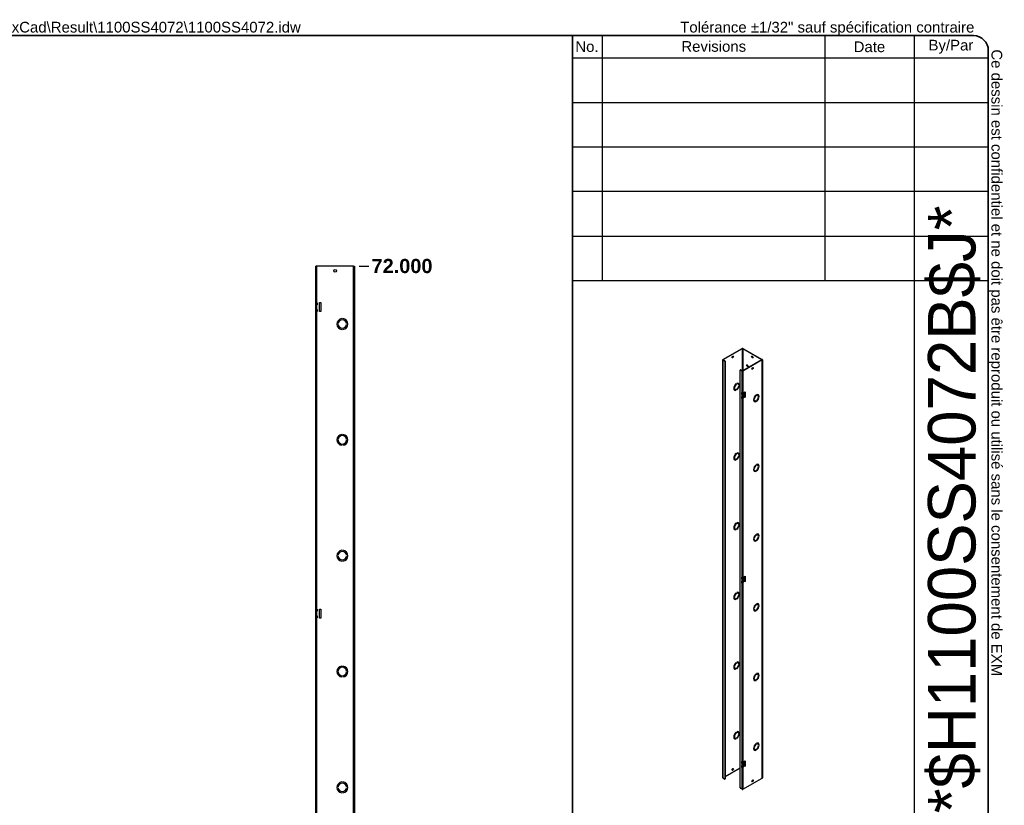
# Model space of a CAD drawing. Header units: inches. Extents: x 0 to 278, y -11 to 181.
# Tile 3 of 3: x 140 to 278, y 70 to 181. Entities that reach past the tile are written whole.
import ezdxf
from ezdxf.enums import TextEntityAlignment as Align

# ---------------------------------------------------------------- set-up
doc = ezdxf.new("R2010")
doc.units = ezdxf.units.IN
doc.header["$LTSCALE"] = 16.718028
doc.header["$MEASUREMENT"] = 0
doc.layers.get('0').update_dxf_attribs({"lineweight": 25})
for name, color, linetype, lineweight in [('Dimensions(ANSI)', 7, 'Continuous', 25), ('Sketch Geometry(ANSI)', 7, 'Continuous', 25), ('Symbols(ANSI)', 7, 'Continuous', 25), ('Visible Edges(ANSI)', 7, 'Continuous', 25), ('Visible Tangent Edges(ANSI)', 7, 'Continuous', 25)]:
    doc.layers.add(name, color=color, linetype=linetype, lineweight=lineweight)
doc.styles.add('Current-ANSI', font='arial.ttf')
doc.styles.add('Dimension-ANSI', font='arialbd.ttf')
doc.styles.add('Text Style44', font='arialbd.ttf')
doc.styles.add('Text Style83', font='FRE3OF9X.TTF')
doc.dimstyles.new('INCH-ANSI', dxfattribs={"dimscale": 16.718028, "dimtxt": 0.12, "dimasz": 0.098425, "dimexe": 0.04, "dimexo": 0.04, "dimgap": 0.031496, "dimtad": 0, "dimtih": 1, "dimtoh": 1, "dimdec": 3, "dimrnd": 1e-08, "dimzin": 0, "dimdsep": 46, "dimtxsty": 'Dimension-ANSI', "dimcen": 0.09, "dimdle": 0.312, "dimclrd": 179, "dimclre": 179, "dimclrt": 7, "dimadec": 1, "dimazin": 0, "dimtfac": 1, "dimtdec": 3, "dimtofl": 0, "dimtmove": 0, "dimatfit": 3, "dimfxl": 1, "dimtolj": 1, "dimtzin": 4, "dimlwd": 25, "dimlwe": 25, "dimarcsym": 0})

# ---------------------------------------------------------------- blocks, each defined once
blk = doc.blocks.new('Title Blocks EXM - ANSI B')
at = {"layer": 'Sketch Geometry(ANSI)'}
for p, q in [((13.25, 10.687), (16.625, 10.687)), ((13.5, 10.687), (13.5, 8.625)), ((15.375, 10.687), (15.375, 8.625)), ((16.125, 10.687), (16.125, 3.5)), ((16.75, 10.562), (16.75, 0.375)), ((13.25, 10.5), (16.75, 10.5)), ((13.25, 10.125), (16.75, 10.125)), ((13.25, 9.75), (16.75, 9.75)), ((16.75, 9.375), (13.25, 9.375)), ((13.25, 9), (16.75, 9)), ((16.75, 9), (16.75, 8.625)), ((13.25, 8.625), (16.75, 8.625))]:
    blk.add_line(p, q, dxfattribs=at)
at = {"layer": 'Sketch Geometry(ANSI)', "linetype": 'Continuous', "lineweight": 35}
for q in [(13.25, 10.687), (13.25, 3.5)]:
    blk.add_line((13.25, 8.625), q, dxfattribs=at)
at = {"layer": 'Sketch Geometry(ANSI)'}
blk.add_arc((16.625, 10.562), 0.125, 0, 90, dxfattribs=at)
at = {"layer": 'Symbols(ANSI)', "color": 7, "char_height": 0.09, "attachment_point": 5, "style": 'Current-ANSI'}
for s, insert, width in [('No.', (13.3727, 10.5947), 0.250391), ('Revisions', (14.4395, 10.5958), 1.873306), ('Date', (15.7494, 10.5928), 0.751347), ('By/Par', (16.4354, 10.5938), 0.622018)]:
    blk.add_mtext(s, dxfattribs=dict(at, insert=insert, width=width))
at = {"layer": 'Symbols(ANSI)', "color": 7, "style": 'Current-ANSI'}
for tag, p in [('REV1', (13.3753, 10.3127)), ('REV1BY', (16.4371, 10.3133)), ('REV1DATE', (15.7496, 10.31)), ('REV2', (13.3734, 9.9377)), ('REV2DATE', (15.7475, 9.9406)), ('REV2BY', (16.4372, 9.9385)), ('REV3', (13.3741, 9.563)), ('REV3DATE', (15.7516, 9.563)), ('REV3BY', (16.4372, 9.5635)), ('REV4', (13.3766, 9.1879)), ('REV4DATE', (15.7516, 9.1879)), ('REV4BY', (16.4411, 9.1885)), ('REV5', (13.3734, 8.8129)), ('REV5DATE', (15.7516, 8.8129)), ('REV5BY', (16.4379, 8.8113)), ('MFG_APPROVED_DATE', (16.3934, 2.3745)), ('DETAIL_REV', (16.2494, 0.9257))]:
    blk.add_attdef(tag, text='', height=0.09, dxfattribs=at).set_placement(p, align=Align.MIDDLE_CENTER)
for tag, p in [('REV1DESC', (13.5255, 10.3098)), ('REV2DESC', (13.5253, 9.9374)), ('REV3DESC', (13.528, 9.5635)), ('REV4DESC', (13.533, 9.1903)), ('REV5DESC', (13.5322, 8.8113)), ('COMPANY', (14.1202, 2.375))]:
    blk.add_attdef(tag, text='', height=0.09, dxfattribs=at).set_placement(p, align=Align.MIDDLE_LEFT)
at = {"layer": 'Symbols(ANSI)', "color": 7, "style": 'Text Style83'}
blk.add_attdef('BARCODE_001', (16.6422, 4.1418), '', height=0.4, rotation=90, dxfattribs=at)
at = {"layer": 'Symbols(ANSI)', "color": 7}
for tag, p, height, style in [('IDW_DATE_001', (16.1084, 2.0805), 0.09, 'Current-ANSI'), ('MATERIEL_001', (13.9591, 1.7815), 0.09, 'Current-ANSI'), ('COLOR_001', (14.2747, 1.4037), 0.09, 'Current-ANSI'), ('FINISH_001', (16.106, 1.3941), 0.09, 'Current-ANSI'), ('IDW_DESC_001', (13.7504, 0.8851), 0.09, 'Current-ANSI'), ('Sheet_Number_001', (16.3416, 0.5807), 0.09, 'Current-ANSI'), ('IDW_REV_001', (15.9474, 0.3552), 0.14, 'Text Style44'), ('IDW_NAME_001', (13.8611, 0.3043), 0.14, 'Text Style44'), ('Number_of_sheets_001', (16.5505, 0.3309), 0.09, 'Current-ANSI')]:
    blk.add_attdef(tag, p, '', height=height, dxfattribs=dict(at, style=style))
blk = doc.blocks.new('*D13')
at = {"layer": 'Defpoints', "color": 0, "linetype": 'Continuous', "transparency": 16777216}
for p in [(187.06, 146.31), (189.06, 146.31), (187.06, 48.51)]:
    blk.add_point(p, dxfattribs=at)
at = {"layer": 'Dimensions(ANSI)', "color": 179, "linetype": 'Continuous', "lineweight": 25, "true_color": 0x262658, "transparency": 16777216}
blk.add_line((187.73, 146.31), (189.06, 146.31), dxfattribs=at)
at = {"layer": 'Dimensions(ANSI)', "color": 7, "linetype": 'Continuous', "lineweight": 25, "transparency": 16777216, "insert": (193.75, 146.31), "char_height": 2.006, "attachment_point": 5, "style": 'Dimension-ANSI'}
blk.add_mtext('\\A1;72.000', dxfattribs=at)
blk = doc.blocks.new('Borders 3_EXM - B (Inch)')
at = {"layer": 'Sketch Geometry(ANSI)', "linetype": 'Continuous', "lineweight": 35}
for p, q in [((16.3979, 10.6915), (0.5229, 10.6915)), ((16.5229, 0.3795), (16.5229, 10.5665))]:
    blk.add_line(p, q, dxfattribs=at)
blk.add_arc((16.3979, 10.5665), 0.125, 0, 90, dxfattribs=at)
at = {"layer": 'Symbols(ANSI)', "color": 7, "insert": (13.9302, 10.6908), "char_height": 0.09, "attachment_point": 7, "style": 'Current-ANSI'}
blk.add_mtext('Tolérance ±1/32" sauf spécification contraire', dxfattribs=at)
at = {"layer": 'Symbols(ANSI)', "color": 7, "insert": (16.5222, 10.576), "char_height": 0.09, "attachment_point": 7, "rotation": 270, "style": 'Current-ANSI'}
blk.add_mtext('Ce dessin est confidentiel et ne doit pas être reproduit ou utilisé sans le consentement de EXM', dxfattribs=at)
at = {"layer": 'Symbols(ANSI)', "color": 7, "style": 'Current-ANSI'}
blk.add_attdef('FILENAME_AND_PATH_001', (6.1601, 10.7181), '', height=0.09, dxfattribs=at)

msp = doc.modelspace()

# ---------------------------------------------------------------- linework, layer by layer
at = {"layer": 'Visible Edges(ANSI)'}
for p, q in [((181.7401, 146.3084), (181.6233, 146.3084)), ((181.6233, 141.2289), (181.6233, 146.3084)), ((186.9398, 146.3084), (181.7401, 146.3084)), ((186.9398, 146.3084), (187.0566, 146.3084)), ((187.0566, 146.3084), (187.0566, 48.508)), ((181.7048, 141.2289), (181.6233, 141.2289)), ((181.6233, 140.7766), (181.6233, 141.2289)), ((181.6233, 140.7766), (181.7048, 140.7766)), ((181.6233, 140.2944), (181.6233, 140.7766)), ((181.7048, 140.2944), (181.6233, 140.2944)), ((181.6233, 139.8421), (181.6233, 140.2944)), ((181.698, 141.2289), (181.698, 140.7766)), ((181.698, 140.2944), (181.698, 139.8421)), ((181.7401, 141.2289), (181.7048, 141.2289)), ((181.7048, 141.1454), (181.7048, 141.2289)), ((181.8134, 141.1454), (181.7048, 141.1454)), ((181.8134, 140.8601), (181.7048, 140.8601)), ((181.7048, 140.7766), (181.7048, 140.8601)), ((181.7401, 140.7766), (181.7048, 140.7766)), ((181.7401, 140.2944), (181.7048, 140.2944)), ((181.7048, 140.2108), (181.7048, 140.2944)), ((181.8134, 140.2108), (181.7048, 140.2108)), ((181.8134, 139.9256), (181.7048, 139.9256)), ((181.7048, 139.8421), (181.7048, 139.9256)), ((181.8134, 141.1454), (181.8134, 140.8601)), ((181.8134, 140.2108), (181.8134, 139.9256)), ((182.1462, 141.1671), (182.316, 141.1671)), ((182.1462, 139.9039), (182.1462, 141.1671)), ((182.316, 139.9039), (182.1462, 139.9039)), ((182.316, 141.1671), (182.316, 139.9039)), ((181.6233, 139.8421), (181.7048, 139.8421)), ((181.6233, 98.1016), (181.6233, 139.8421)), ((181.7401, 139.8421), (181.7048, 139.8421)), ((185.2908, 138.9194), (185.2908, 138.9193)), ((185.4266, 138.9193), (185.4266, 138.9194)), ((184.767, 138.2127), (184.7669, 138.2127)), ((184.7669, 138.1041), (184.767, 138.1041)), ((185.2908, 137.3975), (185.2908, 137.3973)), ((185.4266, 137.3973), (185.4266, 137.3975)), ((185.9505, 138.2127), (185.9503, 138.2127)), ((185.9503, 138.1041), (185.9505, 138.1041)), ((238.8872, 133.1767), (241.594, 134.7355)), ((238.9261, 133.1543), (241.6329, 134.7131)), ((241.6767, 134.7131), (244.3835, 133.1543)), ((241.7156, 134.7355), (244.4224, 133.1767)), ((238.862, 74.2783), (238.862, 133.1417)), ((238.8872, 133.1067), (239.1375, 132.9625)), ((238.9261, 133.1291), (239.1764, 132.9849)), ((244.3835, 133.1291), (241.6767, 131.5703)), ((244.4224, 133.1067), (241.7156, 131.5479)), ((244.4476, 133.1417), (244.4476, 74.2783)), ((239.1799, 132.889), (239.1799, 74.1238)), ((239.2188, 132.9114), (239.2188, 74.1461)), ((241.3012, 72.9022), (241.3012, 131.6675)), ((241.3526, 131.7174), (241.3137, 131.695)), ((241.3437, 131.6921), (241.594, 131.5479)), ((241.6329, 131.5703), (241.3826, 131.7145)), ((240.5018, 129.1891), (240.5017, 129.1892)), ((240.5018, 129.1891), (240.5017, 129.1891)), ((240.5017, 129.1237), (240.5018, 129.1237)), ((240.5292, 128.8464), (240.5238, 128.8495)), ((240.5915, 128.9548), (240.5868, 128.9575)), ((240.7745, 129.7714), (240.7744, 129.7714)), ((240.7745, 128.8554), (240.7744, 128.8554)), ((240.7745, 129.7715), (240.7745, 129.7714)), ((240.7745, 128.8555), (240.7745, 128.8554)), ((240.8452, 129.8121), (240.8452, 129.8122)), ((240.8452, 128.8961), (240.8452, 128.8962)), ((241.0281, 129.7128), (241.0234, 129.7155)), ((241.0905, 129.8212), (241.0851, 129.8242)), ((241.1178, 129.544), (241.1179, 129.5439)), ((241.1179, 129.5439), (241.1178, 129.5439)), ((241.1178, 129.4785), (241.1179, 129.4785)), ((241.577, 128.5005), (241.594, 128.4907)), ((241.577, 128.2282), (241.577, 128.5005)), ((241.6159, 128.2506), (241.577, 128.2282)), ((241.594, 128.2185), (241.577, 128.2282)), ((241.577, 127.938), (241.594, 127.9282)), ((241.577, 127.6658), (241.577, 127.938)), ((241.6159, 127.6882), (241.577, 127.6658)), ((241.594, 127.656), (241.577, 127.6658)), ((241.6159, 128.4816), (241.6159, 128.2506)), ((241.6159, 128.2506), (241.6329, 128.2409)), ((241.6159, 127.9191), (241.6159, 127.6882)), ((241.6159, 127.6882), (241.6329, 127.6784)), ((241.6583, 128.4762), (241.6583, 128.4522)), ((241.6583, 128.4522), (241.6972, 128.4298)), ((241.7149, 128.3131), (241.6583, 128.2806)), ((241.6972, 128.2582), (241.6583, 128.2806)), ((241.6583, 128.2806), (241.6583, 128.2303)), ((241.6944, 128.2095), (241.6583, 128.2303)), ((241.6583, 127.9138), (241.6583, 127.8898)), ((241.6583, 127.8898), (241.6972, 127.8674)), ((241.7149, 127.7507), (241.6583, 127.7181)), ((241.6972, 127.6957), (241.6583, 127.7181)), ((241.6583, 127.7181), (241.6583, 127.6678)), ((241.6944, 127.647), (241.6583, 127.6678)), ((241.6972, 128.4801), (241.6944, 128.4818)), ((241.6944, 128.2095), (241.6972, 128.2079)), ((241.6972, 127.9177), (241.6944, 127.9193)), ((241.6944, 127.647), (241.6972, 127.6454)), ((241.7156, 128.4907), (241.6972, 128.4801)), ((241.6972, 128.4298), (241.6972, 128.4801)), ((241.7538, 128.4624), (241.6972, 128.4298)), ((241.7538, 128.2907), (241.6972, 128.2582)), ((241.6972, 128.2079), (241.6972, 128.2582)), ((241.7156, 128.2185), (241.6972, 128.2079)), ((241.7156, 127.9282), (241.6972, 127.9177)), ((241.6972, 127.8674), (241.6972, 127.9177)), ((241.7538, 127.8999), (241.6972, 127.8674)), ((241.7538, 127.7283), (241.6972, 127.6957)), ((241.6972, 127.6454), (241.6972, 127.6957)), ((241.7156, 127.656), (241.6972, 127.6454)), ((241.7149, 128.3131), (241.7149, 128.44)), ((241.7149, 128.3131), (241.7538, 128.2907)), ((241.7149, 127.7507), (241.7149, 127.8776)), ((241.7149, 127.7507), (241.7538, 127.7283)), ((241.7538, 128.4624), (241.7538, 128.2907)), ((241.7538, 127.8999), (241.7538, 127.7283)), ((241.927, 128.5753), (242.0154, 128.6262)), ((241.927, 127.8149), (241.927, 128.5753)), ((241.927, 127.8597), (241.9765, 127.8882)), ((242.0154, 127.8658), (241.927, 127.8149)), ((241.9765, 127.8882), (241.9765, 128.6038)), ((242.0154, 127.8658), (241.9765, 127.8882)), ((242.0154, 128.6262), (242.0154, 127.8658)), ((243.2913, 127.5828), (243.2914, 127.5828)), ((243.2914, 127.5828), (243.2913, 127.5827)), ((243.2913, 127.5173), (243.2914, 127.5174)), ((243.5639, 128.1651), (243.564, 128.165)), ((243.564, 128.1651), (243.564, 128.165)), ((243.6347, 128.2057), (243.6347, 128.2058)), ((243.8129, 128.1092), (243.8176, 128.1065)), ((243.8747, 128.2178), (243.88, 128.2148)), ((243.9073, 127.9376), (243.9074, 127.9375)), ((243.9074, 127.9375), (243.9073, 127.9375)), ((243.9073, 127.8721), (243.9074, 127.8721)), ((243.3134, 127.2431), (243.3187, 127.24)), ((243.3764, 127.3511), (243.3811, 127.3484)), ((243.5639, 127.2491), (243.564, 127.249)), ((243.564, 127.2491), (243.564, 127.249)), ((243.6347, 127.2897), (243.6347, 127.2898)), ((184.767, 121.9126), (184.7669, 121.9126)), ((185.2908, 122.6194), (185.2908, 122.6192)), ((185.4266, 122.6192), (185.4266, 122.6194)), ((185.9505, 121.9126), (185.9503, 121.9126)), ((184.7669, 121.804), (184.767, 121.804)), ((185.2908, 121.0974), (185.2908, 121.0973)), ((185.4266, 121.0973), (185.4266, 121.0974)), ((185.9503, 121.804), (185.9505, 121.804)), ((240.5018, 119.3786), (240.5017, 119.3786)), ((240.5018, 119.3786), (240.5017, 119.3785)), ((240.5017, 119.3131), (240.5018, 119.3132)), ((240.5915, 119.1442), (240.5868, 119.1469)), ((240.7745, 119.9608), (240.7744, 119.9609)), ((240.7745, 119.9609), (240.7745, 119.9608)), ((240.8452, 120.0016), (240.8452, 120.0016)), ((241.0281, 119.9023), (241.0234, 119.905)), ((241.0905, 120.0106), (241.0851, 120.0137)), ((241.1178, 119.7334), (241.1179, 119.7333)), ((241.1179, 119.7333), (241.1178, 119.7333)), ((241.1178, 119.6679), (241.1179, 119.6679)), ((240.5292, 119.0359), (240.5238, 119.0389)), ((240.7745, 119.0448), (240.7744, 119.0449)), ((240.7745, 119.0449), (240.7745, 119.0448)), ((240.8452, 119.0855), (240.8452, 119.0856)), ((243.2913, 117.7722), (243.2914, 117.7722)), ((243.2914, 117.7722), (243.2913, 117.7721)), ((243.5639, 118.3545), (243.564, 118.3545)), ((243.564, 118.3545), (243.564, 118.3545)), ((243.6347, 118.3952), (243.6347, 118.3953)), ((243.8129, 118.2986), (243.8176, 118.2959)), ((243.8747, 118.4073), (243.88, 118.4042)), ((243.9073, 118.127), (243.9074, 118.127)), ((243.9074, 118.127), (243.9073, 118.1269)), ((243.9073, 118.0615), (243.9074, 118.0615)), ((243.2913, 117.7067), (243.2914, 117.7068)), ((243.3134, 117.4325), (243.3187, 117.4295)), ((243.3764, 117.5405), (243.3811, 117.5378)), ((243.5639, 117.4385), (243.564, 117.4384)), ((243.564, 117.4385), (243.564, 117.4384)), ((243.6347, 117.4792), (243.6347, 117.4792)), ((240.5018, 109.568), (240.5017, 109.568)), ((240.5018, 109.568), (240.5017, 109.568)), ((240.5017, 109.5026), (240.5018, 109.5026)), ((240.7745, 110.1503), (240.7744, 110.1503)), ((240.7745, 110.1504), (240.7745, 110.1503)), ((240.8452, 110.191), (240.8452, 110.1911)), ((241.0281, 110.0917), (241.0234, 110.0944)), ((241.0905, 110.2), (241.0851, 110.2031)), ((241.1179, 109.9228), (241.1178, 109.9227)), ((241.1178, 109.9228), (241.1179, 109.9228)), ((241.1178, 109.8573), (241.1179, 109.8574)), ((240.5292, 109.2253), (240.5238, 109.2284)), ((240.5915, 109.3336), (240.5868, 109.3363)), ((240.7745, 109.2343), (240.7744, 109.2343)), ((240.7745, 109.2343), (240.7745, 109.2343)), ((240.8452, 109.275), (240.8452, 109.2751)), ((243.5639, 108.5439), (243.564, 108.5439)), ((243.564, 108.544), (243.564, 108.5439)), ((243.6347, 108.5846), (243.6347, 108.5847)), ((243.8129, 108.488), (243.8176, 108.4853)), ((243.8747, 108.5967), (243.88, 108.5937)), ((243.9073, 108.3164), (243.9074, 108.3164)), ((243.9074, 108.3164), (243.9073, 108.3163)), ((243.9073, 108.2509), (243.9074, 108.251)), ((243.2913, 107.9617), (243.2914, 107.9616)), ((243.2914, 107.9616), (243.2913, 107.9616)), ((243.2913, 107.8962), (243.2914, 107.8962)), ((243.3134, 107.622), (243.3187, 107.6189)), ((243.3764, 107.7299), (243.3811, 107.7272)), ((243.5639, 107.6279), (243.564, 107.6279)), ((243.564, 107.628), (243.564, 107.6279)), ((243.6347, 107.6686), (243.6347, 107.6687)), ((184.767, 105.6126), (184.7669, 105.6126)), ((184.7669, 105.5039), (184.767, 105.5039)), ((185.2908, 106.3193), (185.2908, 106.3191)), ((185.4266, 106.3191), (185.4266, 106.3193)), ((185.9505, 105.6126), (185.9503, 105.6126)), ((185.9503, 105.5039), (185.9505, 105.5039)), ((185.2908, 104.7973), (185.2908, 104.7972)), ((185.4266, 104.7972), (185.4266, 104.7973)), ((241.577, 102.5434), (241.594, 102.5336)), ((241.577, 102.2711), (241.577, 102.5434)), ((241.6159, 102.5244), (241.6159, 102.2935)), ((241.6583, 102.5191), (241.6583, 102.4951)), ((241.6972, 102.523), (241.6944, 102.5246)), ((241.7156, 102.5336), (241.6972, 102.523)), ((241.6972, 102.4727), (241.6972, 102.523)), ((241.7538, 102.5053), (241.6972, 102.4727)), ((241.7538, 102.5053), (241.7538, 102.3336)), ((241.927, 102.6181), (242.0154, 102.669)), ((241.927, 101.8578), (241.927, 102.6181)), ((241.9765, 101.9311), (241.9765, 102.6466)), ((242.0154, 102.669), (242.0154, 101.9087)), ((241.6159, 102.2935), (241.577, 102.2711)), ((241.594, 102.2613), (241.577, 102.2711)), ((241.577, 101.9809), (241.594, 101.9711)), ((241.577, 101.7086), (241.577, 101.9809)), ((241.6159, 101.731), (241.577, 101.7086)), ((241.594, 101.6989), (241.577, 101.7086)), ((241.6159, 102.2935), (241.6329, 102.2837)), ((241.6159, 101.962), (241.6159, 101.731)), ((241.6159, 101.731), (241.6329, 101.7213)), ((241.6583, 102.4951), (241.6972, 102.4727)), ((241.7149, 102.356), (241.6583, 102.3234)), ((241.6972, 102.301), (241.6583, 102.3234)), ((241.6583, 102.3234), (241.6583, 102.2732)), ((241.6944, 102.2524), (241.6583, 102.2732)), ((241.6583, 101.9567), (241.6583, 101.9326)), ((241.6583, 101.9326), (241.6972, 101.9103)), ((241.7149, 101.7935), (241.6583, 101.761)), ((241.6972, 101.7386), (241.6583, 101.761)), ((241.6583, 101.761), (241.6583, 101.7107)), ((241.6944, 101.6899), (241.6583, 101.7107)), ((241.6944, 102.2524), (241.6972, 102.2508)), ((241.6972, 101.9605), (241.6944, 101.9622)), ((241.6944, 101.6899), (241.6972, 101.6883)), ((241.7538, 102.3336), (241.6972, 102.301)), ((241.6972, 102.2508), (241.6972, 102.301)), ((241.7156, 102.2613), (241.6972, 102.2508)), ((241.7156, 101.9711), (241.6972, 101.9605)), ((241.6972, 101.9103), (241.6972, 101.9605)), ((241.7538, 101.9428), (241.6972, 101.9103)), ((241.7538, 101.7711), (241.6972, 101.7386)), ((241.6972, 101.6883), (241.6972, 101.7386)), ((241.7156, 101.6989), (241.6972, 101.6883)), ((241.7149, 102.356), (241.7149, 102.4829)), ((241.7149, 102.356), (241.7538, 102.3336)), ((241.7149, 101.7935), (241.7149, 101.9204)), ((241.7149, 101.7935), (241.7538, 101.7711)), ((241.7538, 101.9428), (241.7538, 101.7711)), ((241.927, 101.9026), (241.9765, 101.9311)), ((242.0154, 101.9087), (241.927, 101.8578)), ((242.0154, 101.9087), (241.9765, 101.9311)), ((240.5018, 99.7574), (240.5017, 99.7575)), ((240.5018, 99.7574), (240.5017, 99.7574)), ((240.7745, 100.3397), (240.7744, 100.3398)), ((240.7745, 100.3398), (240.7745, 100.3397)), ((240.8452, 100.3804), (240.8452, 100.3805)), ((241.0281, 100.2811), (241.0234, 100.2838)), ((241.0905, 100.3895), (241.0851, 100.3925)), ((241.1178, 100.1123), (241.1179, 100.1122)), ((241.1179, 100.1122), (241.1178, 100.1122)), ((241.1178, 100.0468), (241.1179, 100.0468)), ((240.5017, 99.692), (240.5018, 99.692)), ((240.5292, 99.4147), (240.5238, 99.4178)), ((240.5915, 99.5231), (240.5868, 99.5258)), ((240.7745, 99.4237), (240.7744, 99.4237)), ((240.7745, 99.4238), (240.7745, 99.4237)), ((240.8452, 99.4644), (240.8452, 99.4645)), ((243.5639, 98.7334), (243.564, 98.7333)), ((243.564, 98.7334), (243.564, 98.7333)), ((243.6347, 98.774), (243.6347, 98.7741)), ((243.8129, 98.6775), (243.8176, 98.6748)), ((243.8747, 98.7861), (243.88, 98.7831)), ((243.9073, 98.5059), (243.9074, 98.5058)), ((243.9074, 98.5058), (243.9073, 98.5058)), ((243.9073, 98.4404), (243.9074, 98.4404)), ((181.7048, 98.1016), (181.6233, 98.1016)), ((181.6233, 97.6493), (181.6233, 98.1016)), ((181.6233, 97.6493), (181.7048, 97.6493)), ((181.6233, 97.1671), (181.6233, 97.6493)), ((181.7048, 97.1671), (181.6233, 97.1671)), ((181.6233, 96.7148), (181.6233, 97.1671)), ((181.698, 98.1016), (181.698, 97.6493)), ((181.698, 97.1671), (181.698, 96.7148)), ((181.7401, 98.1016), (181.7048, 98.1016)), ((181.7048, 98.0181), (181.7048, 98.1016)), ((181.8134, 98.0181), (181.7048, 98.0181)), ((181.8134, 97.7328), (181.7048, 97.7328)), ((181.7048, 97.6493), (181.7048, 97.7328)), ((181.7401, 97.6493), (181.7048, 97.6493)), ((181.7401, 97.1671), (181.7048, 97.1671)), ((181.7048, 97.0836), (181.7048, 97.1671)), ((181.8134, 97.0836), (181.7048, 97.0836)), ((181.8134, 98.0181), (181.8134, 97.7328)), ((181.8134, 97.0836), (181.8134, 96.7983)), ((182.1462, 98.0398), (182.316, 98.0398)), ((182.1462, 96.7766), (182.1462, 98.0398)), ((182.316, 98.0398), (182.316, 96.7766)), ((243.2913, 98.1511), (243.2914, 98.1511)), ((243.2914, 98.1511), (243.2913, 98.151)), ((243.2913, 98.0856), (243.2914, 98.0857)), ((243.3134, 97.8114), (243.3187, 97.8084)), ((243.3764, 97.9194), (243.3811, 97.9167)), ((243.5639, 97.8174), (243.564, 97.8173)), ((243.564, 97.8174), (243.564, 97.8173)), ((243.6347, 97.858), (243.6347, 97.8581)), ((181.6233, 96.7148), (181.7048, 96.7148)), ((181.6233, 54.9743), (181.6233, 96.7148)), ((181.8134, 96.7983), (181.7048, 96.7983)), ((181.7048, 96.7148), (181.7048, 96.7983)), ((181.7401, 96.7148), (181.7048, 96.7148)), ((182.316, 96.7766), (182.1462, 96.7766)), ((240.7745, 90.5291), (240.7744, 90.5292)), ((240.7745, 90.5292), (240.7745, 90.5291)), ((240.8452, 90.5699), (240.8452, 90.5699)), ((241.0281, 90.4706), (241.0234, 90.4733)), ((241.0905, 90.5789), (241.0851, 90.582)), ((241.1178, 90.3017), (241.1179, 90.3016)), ((241.1179, 90.3016), (241.1178, 90.3016)), ((241.1178, 90.2362), (241.1179, 90.2362)), ((184.767, 89.3125), (184.7669, 89.3125)), ((184.7669, 89.2038), (184.767, 89.2038)), ((185.2908, 90.0192), (185.2908, 90.0191)), ((185.4266, 90.0191), (185.4266, 90.0192)), ((185.9505, 89.3125), (185.9503, 89.3125)), ((185.9503, 89.2038), (185.9505, 89.2038)), ((240.5018, 89.9469), (240.5017, 89.9469)), ((240.5018, 89.9469), (240.5017, 89.9468)), ((240.5017, 89.8814), (240.5018, 89.8815)), ((240.5292, 89.6042), (240.5238, 89.6072)), ((240.5915, 89.7125), (240.5868, 89.7152)), ((240.7745, 89.6131), (240.7744, 89.6132)), ((240.7745, 89.6132), (240.7745, 89.6131)), ((240.8452, 89.6538), (240.8452, 89.6539)), ((243.5639, 88.9228), (243.564, 88.9228)), ((243.564, 88.9228), (243.564, 88.9228)), ((243.6347, 88.9635), (243.6347, 88.9636)), ((243.8129, 88.8669), (243.8176, 88.8642)), ((243.8747, 88.9756), (243.88, 88.9725)), ((243.9073, 88.6953), (243.9074, 88.6953)), ((243.9074, 88.6953), (243.9073, 88.6952)), ((185.2908, 88.4973), (185.2908, 88.4971)), ((185.4266, 88.4971), (185.4266, 88.4973)), ((243.2913, 88.3405), (243.2914, 88.3405)), ((243.2914, 88.3405), (243.2913, 88.3405)), ((243.2913, 88.275), (243.2914, 88.2751)), ((243.3134, 88.0008), (243.3187, 87.9978)), ((243.3764, 88.1088), (243.3811, 88.1061)), ((243.5639, 88.0068), (243.564, 88.0067)), ((243.564, 88.0068), (243.564, 88.0067)), ((243.6347, 88.0475), (243.6347, 88.0475)), ((243.9073, 88.6298), (243.9074, 88.6299)), ((240.7745, 80.7186), (240.7744, 80.7186)), ((240.7745, 80.7187), (240.7745, 80.7186)), ((240.8452, 80.7593), (240.8452, 80.7594)), ((241.0281, 80.66), (241.0234, 80.6627)), ((241.0905, 80.7683), (241.0851, 80.7714)), ((241.1179, 80.4911), (241.1178, 80.491)), ((241.1178, 80.4911), (241.1179, 80.4911)), ((241.1178, 80.4256), (241.1179, 80.4257)), ((240.5018, 80.1363), (240.5017, 80.1364)), ((240.5018, 80.1363), (240.5017, 80.1363)), ((240.5017, 80.0709), (240.5018, 80.0709)), ((240.5292, 79.7936), (240.5238, 79.7967)), ((240.5915, 79.9019), (240.5868, 79.9046)), ((240.7745, 79.8026), (240.7744, 79.8026)), ((240.7745, 79.8026), (240.7745, 79.8026)), ((240.8452, 79.8433), (240.8452, 79.8434)), ((243.5639, 79.1122), (243.564, 79.1122)), ((243.564, 79.1123), (243.564, 79.1122)), ((243.6347, 79.1529), (243.6347, 79.153)), ((243.8129, 79.0563), (243.8176, 79.0536)), ((243.8747, 79.165), (243.88, 79.162)), ((243.2913, 78.53), (243.2914, 78.5299)), ((243.2914, 78.5299), (243.2913, 78.5299)), ((243.2913, 78.4645), (243.2914, 78.4645)), ((243.3134, 78.1903), (243.3187, 78.1872)), ((243.3764, 78.2982), (243.3811, 78.2955)), ((243.5639, 78.1962), (243.564, 78.1962)), ((243.564, 78.1963), (243.564, 78.1962)), ((243.6347, 78.2369), (243.6347, 78.237)), ((243.9073, 78.8847), (243.9074, 78.8847)), ((243.9074, 78.8847), (243.9073, 78.8847)), ((243.9073, 78.8192), (243.9074, 78.8193)), ((241.577, 76.314), (241.577, 76.5862)), ((241.577, 76.5862), (241.594, 76.5765)), ((241.6159, 76.3364), (241.577, 76.314)), ((241.594, 76.3042), (241.577, 76.314)), ((241.6159, 76.5673), (241.6159, 76.3364)), ((241.6159, 76.3364), (241.6329, 76.3266)), ((241.6583, 76.562), (241.6583, 76.538)), ((241.6583, 76.538), (241.6972, 76.5156)), ((241.7149, 76.3989), (241.6583, 76.3663)), ((241.6583, 76.3663), (241.6583, 76.316)), ((241.6972, 76.3439), (241.6583, 76.3663)), ((241.6944, 76.2953), (241.6583, 76.316)), ((241.6972, 76.5659), (241.6944, 76.5675)), ((241.6944, 76.2953), (241.6972, 76.2936)), ((241.7156, 76.5765), (241.6972, 76.5659)), ((241.6972, 76.5156), (241.6972, 76.5659)), ((241.7538, 76.5482), (241.6972, 76.5156)), ((241.7538, 76.3765), (241.6972, 76.3439)), ((241.6972, 76.2936), (241.6972, 76.3439)), ((241.7156, 76.3042), (241.6972, 76.2936)), ((241.7149, 76.3989), (241.7149, 76.5258)), ((241.7149, 76.3989), (241.7538, 76.3765)), ((241.7538, 76.5482), (241.7538, 76.3765)), ((241.927, 76.661), (242.0154, 76.7119)), ((241.927, 75.9007), (241.927, 76.661)), ((241.9765, 75.974), (241.9765, 76.6895)), ((242.0154, 76.7119), (242.0154, 75.9516)), ((241.3012, 75.6587), (239.2188, 74.4595)), ((241.577, 75.7515), (241.577, 76.0238)), ((241.577, 76.0238), (241.594, 76.014)), ((241.6159, 75.7739), (241.577, 75.7515)), ((241.594, 75.7418), (241.577, 75.7515)), ((241.6159, 76.0048), (241.6159, 75.7739)), ((241.6329, 75.8497), (241.6159, 75.8399)), ((241.6159, 75.7739), (241.6329, 75.7641)), ((241.6583, 75.9995), (241.6583, 75.9755)), ((241.6583, 75.9755), (241.6972, 75.9531)), ((241.7149, 75.8364), (241.6583, 75.8038)), ((241.6583, 75.8038), (241.6583, 75.7536)), ((241.6972, 75.7814), (241.6583, 75.8038)), ((241.6944, 75.7328), (241.6583, 75.7536)), ((241.7073, 75.832), (241.6767, 75.8497)), ((241.6972, 76.0034), (241.6944, 76.005)), ((241.6944, 75.7328), (241.6972, 75.7312)), ((241.7156, 76.014), (241.6972, 76.0034)), ((241.6972, 75.9531), (241.6972, 76.0034)), ((241.7538, 75.9857), (241.6972, 75.9531)), ((241.7538, 75.814), (241.6972, 75.7814)), ((241.6972, 75.7312), (241.6972, 75.7814)), ((241.7156, 75.7418), (241.6972, 75.7312)), ((241.7149, 75.8364), (241.7149, 75.9633)), ((241.7149, 75.8364), (241.7538, 75.814)), ((241.7538, 75.9857), (241.7538, 75.814)), ((241.927, 75.9455), (241.9765, 75.974)), ((242.0154, 75.9516), (241.927, 75.9007)), ((242.0154, 75.9516), (241.9765, 75.974)), ((185.2908, 73.7191), (185.2908, 73.719)), ((185.4266, 73.719), (185.4266, 73.7191)), ((239.1375, 74.0991), (238.8872, 74.2433)), ((239.2063, 74.1186), (239.1674, 74.0962)), ((241.7156, 72.6845), (244.4224, 74.2433)), ((184.767, 73.0124), (184.7669, 73.0124)), ((184.7669, 72.9037), (184.767, 72.9037)), ((185.2908, 72.1972), (185.2908, 72.197)), ((185.4266, 72.197), (185.4266, 72.1972)), ((185.9505, 73.0124), (185.9503, 73.0124)), ((185.9503, 72.9037), (185.9505, 72.9037)), ((241.594, 72.6845), (241.3437, 72.8287))]:
    msp.add_line(p, q, dxfattribs=at)
msp.add_circle((184.3399, 145.6293), 0.1908, dxfattribs=at)
for centre, radius, start, end in [((185.3587, 138.1584), 0.7641, 95.099689, 264.900311), ((185.3587, 138.1584), 0.7639, 95.100598, 264.899402), ((185.3587, 138.1584), 0.5943, 5.245797, 174.754203), ((185.3587, 138.1584), 0.5941, 5.247, 174.753), ((185.3587, 138.1584), 0.7641, 275.099689, 84.900311), ((185.3587, 138.1584), 0.7639, 275.100598, 84.899402), ((185.3587, 138.1584), 0.5943, 185.245797, 354.754203), ((185.3587, 138.1584), 0.5941, 185.247, 354.753), ((185.3587, 121.8583), 0.7641, 95.099689, 264.900311), ((185.3587, 121.8583), 0.7639, 95.100598, 264.899402), ((185.3587, 121.8583), 0.5943, 5.245797, 174.754203), ((185.3587, 121.8583), 0.5941, 5.247, 174.753), ((185.3587, 121.8583), 0.7641, 275.099689, 84.900311), ((185.3587, 121.8583), 0.7639, 275.100598, 84.899402), ((185.3587, 121.8583), 0.5943, 185.245797, 354.754203), ((185.3587, 121.8583), 0.5941, 185.247, 354.753), ((185.3587, 105.5582), 0.7641, 95.099689, 264.900311), ((185.3587, 105.5582), 0.7639, 95.100598, 264.899402), ((185.3587, 105.5582), 0.5943, 5.245797, 174.754203), ((185.3587, 105.5582), 0.5943, 185.245797, 354.754203), ((185.3587, 105.5582), 0.5941, 5.247, 174.753), ((185.3587, 105.5582), 0.5941, 185.247, 354.753), ((185.3587, 105.5582), 0.7641, 275.099689, 84.900311), ((185.3587, 105.5582), 0.7639, 275.100598, 84.899402), ((185.3587, 89.2582), 0.7641, 95.099689, 264.900311), ((185.3587, 89.2582), 0.7639, 95.100598, 264.899402), ((185.3587, 89.2582), 0.5943, 5.245797, 174.754203), ((185.3587, 89.2582), 0.5943, 185.245797, 354.754203), ((185.3587, 89.2582), 0.5941, 5.247, 174.753), ((185.3587, 89.2582), 0.5941, 185.247, 354.753), ((185.3587, 89.2582), 0.7641, 275.099689, 84.900311), ((185.3587, 89.2582), 0.7639, 275.100598, 84.899402), ((185.3587, 72.9581), 0.7641, 95.099689, 264.900311), ((185.3587, 72.9581), 0.7639, 95.100598, 264.899402), ((185.3587, 72.9581), 0.5943, 5.245797, 174.754203), ((185.3587, 72.9581), 0.5941, 5.247, 174.753), ((185.3587, 72.9581), 0.7641, 275.099689, 84.900311), ((185.3587, 72.9581), 0.7639, 275.100598, 84.899402), ((185.3587, 72.9581), 0.5943, 185.245797, 354.754203), ((185.3587, 72.9581), 0.5941, 185.247, 354.753)]:
    msp.add_arc(centre, radius, start, end, dxfattribs=at)
for centre, major_axis, ratio, start_param, end_param in [((241.6548, 134.7004), (-0.086, 0), 0.5758617, 3.92699082, 5.49778714), ((241.6548, 134.7004), (-0.031, 0), 0.5758617, 3.92699082, 5.49778714), ((238.948, 133.1417), (-0.086, 0), 0.5758617, 5.49778714, 7.06858347), ((238.948, 133.1417), (-0.031, 0), 0.5758617, 5.49778714, 7.06858347), ((239.1764, 132.9359), (-0.0299, 0.052), 0.57809312, 3.92892453, 5.49972085), ((240.2406, 133.5473), (-0.0701, -0.1218), 0.57809312, 0.27991053, 2.86168213), ((243.069, 133.5473), (-0.0701, 0.1218), 0.57809312, 0.27991053, 2.86168213), ((244.3616, 133.1417), (0.031, 0), 0.5758617, 5.49778714, 7.06858347), ((244.3616, 133.1417), (0.086, 0), 0.5758617, 5.49778714, 7.06858347), ((239.1375, 132.9135), (0.0299, -0.052), 0.57809312, 0.78733187, 2.3581282), ((241.3437, 131.643), (-0.0299, 0.052), 0.57809312, 5.49972085, 7.07051718), ((241.3826, 131.6654), (-0.0299, 0.052), 0.57809312, 5.49972085, 6.28318531), ((242.3619, 132.3194), (-0.0701, 0.1218), 0.57809312, 0.27991053, 2.86168213), ((243.0301, 131.9409), (-0.0701, -0.1218), 0.57809312, 0.27991053, 2.86168213), ((241.6548, 131.5829), (0.086, 0), 0.5758617, 3.92699082, 5.49778714), ((241.6548, 131.5829), (-0.031, 0), 0.5758617, 0.78539816, 2.35619449), ((240.8098, 129.3338), (-0.2807, -0.4875), 0.57809312, 4.01406347, 6.9776434), ((240.8098, 129.3338), (-0.2807, -0.4874), 0.57809312, 4.01407934, 6.97762753), ((240.8098, 129.3338), (0.2183, 0.3791), 0.57809312, 5.58740987, 8.54588966), ((240.8098, 129.3338), (-0.2183, -0.3791), 0.57809312, 5.58740987, 8.54588966), ((240.8098, 129.3338), (0.2183, 0.379), 0.57809312, 5.58743086, 8.54586867), ((240.8098, 129.3338), (-0.2183, -0.379), 0.57809312, 5.58743086, 8.54586867), ((240.8098, 129.3338), (0.2807, 0.4875), 0.57809312, 4.01406347, 6.9776434), ((240.8098, 129.3338), (0.2807, 0.4874), 0.57809312, 4.01407934, 6.97762753), ((241.6548, 128.5257), (0.086, 0), 0.5758617, 3.92699082, 5.19065568), ((241.6548, 128.2535), (-0.086, 0), 0.5758617, 0.78539816, 2.04906303), ((241.6548, 127.9633), (0.086, 0), 0.5758617, 3.92699082, 5.19065568), ((241.6548, 127.691), (-0.086, 0), 0.5758617, 0.78539816, 2.04906303), ((241.6548, 128.2535), (0.031, 0), 0.5758617, 3.92699082, 4.82668717), ((241.6548, 127.691), (0.031, 0), 0.5758617, 3.92699082, 4.82668717), ((241.6548, 128.5257), (0.086, 0), 0.5758617, 5.19065568, 5.49778714), ((241.6548, 127.9633), (0.086, 0), 0.5758617, 5.19065568, 5.49778714), ((243.5993, 127.7274), (-0.2807, -0.4875), 0.57809312, 4.01406347, 6.9776434), ((243.5993, 127.7274), (-0.2807, -0.4874), 0.57809312, 4.01407934, 6.97762753), ((243.5993, 127.7274), (0.2183, 0.3791), 0.57809312, 5.58740987, 8.54588966), ((243.5993, 127.7274), (-0.2183, -0.3791), 0.57809312, 5.58740987, 8.54588966), ((243.5993, 127.7274), (0.2183, 0.379), 0.57809312, 5.58743086, 8.54586867), ((243.5993, 127.7274), (-0.2183, -0.379), 0.57809312, 5.58743086, 8.54586867), ((243.5993, 127.7274), (0.2807, 0.4875), 0.57809312, 4.01406347, 6.9776434), ((243.5993, 127.7274), (0.2807, 0.4874), 0.57809312, 4.01407934, 6.97762753), ((240.8098, 119.5232), (-0.2807, -0.4875), 0.57809312, 4.01406347, 6.9776434), ((240.8098, 119.5232), (-0.2807, -0.4874), 0.57809312, 4.01407934, 6.97762753), ((240.8098, 119.5232), (0.2183, 0.3791), 0.57809312, 5.58740987, 8.54588966), ((240.8098, 119.5232), (-0.2183, -0.3791), 0.57809312, 5.58740987, 8.54588966), ((240.8098, 119.5232), (0.2183, 0.379), 0.57809312, 5.58743086, 8.54586867), ((240.8098, 119.5232), (-0.2183, -0.379), 0.57809312, 5.58743086, 8.54586867), ((240.8098, 119.5232), (0.2807, 0.4875), 0.57809312, 4.01406347, 6.9776434), ((240.8098, 119.5232), (0.2807, 0.4874), 0.57809312, 4.01407934, 6.97762753), ((243.5993, 117.9168), (-0.2807, -0.4875), 0.57809312, 4.01406347, 6.9776434), ((243.5993, 117.9168), (-0.2807, -0.4874), 0.57809312, 4.01407934, 6.97762753), ((243.5993, 117.9168), (0.2183, 0.3791), 0.57809312, 5.58740987, 8.54588966), ((243.5993, 117.9168), (-0.2183, -0.3791), 0.57809312, 5.58740987, 8.54588966), ((243.5993, 117.9168), (0.2183, 0.379), 0.57809312, 5.58743086, 8.54586867), ((243.5993, 117.9168), (-0.2183, -0.379), 0.57809312, 5.58743086, 8.54586867), ((243.5993, 117.9168), (0.2807, 0.4875), 0.57809312, 4.01406347, 6.9776434), ((243.5993, 117.9168), (0.2807, 0.4874), 0.57809312, 4.01407934, 6.97762753), ((240.8098, 109.7127), (-0.2807, -0.4875), 0.57809312, 4.01406347, 6.9776434), ((240.8098, 109.7127), (-0.2807, -0.4874), 0.57809312, 4.01407934, 6.97762753), ((240.8098, 109.7127), (0.2183, 0.3791), 0.57809312, 5.58740987, 8.54588966), ((240.8098, 109.7127), (-0.2183, -0.3791), 0.57809312, 5.58740987, 8.54588966), ((240.8098, 109.7127), (0.2183, 0.379), 0.57809312, 5.58743086, 8.54586867), ((240.8098, 109.7127), (-0.2183, -0.379), 0.57809312, 5.58743086, 8.54586867), ((240.8098, 109.7127), (0.2807, 0.4875), 0.57809312, 4.01406347, 6.9776434), ((240.8098, 109.7127), (0.2807, 0.4874), 0.57809312, 4.01407934, 6.97762753), ((243.5993, 108.1063), (-0.2807, -0.4875), 0.57809312, 4.01406347, 6.9776434), ((243.5993, 108.1063), (-0.2807, -0.4874), 0.57809312, 4.01407934, 6.97762753), ((243.5993, 108.1063), (0.2183, 0.3791), 0.57809312, 5.58740987, 8.54588966), ((243.5993, 108.1063), (-0.2183, -0.3791), 0.57809312, 5.58740987, 8.54588966), ((243.5993, 108.1063), (0.2183, 0.379), 0.57809312, 5.58743086, 8.54586867), ((243.5993, 108.1063), (-0.2183, -0.379), 0.57809312, 5.58743086, 8.54586867), ((243.5993, 108.1063), (0.2807, 0.4875), 0.57809312, 4.01406347, 6.9776434), ((243.5993, 108.1063), (0.2807, 0.4874), 0.57809312, 4.01407934, 6.97762753), ((241.6548, 102.5686), (0.086, 0), 0.5758617, 3.92699082, 5.19065568), ((241.6548, 102.5686), (0.086, 0), 0.5758617, 5.19065568, 5.49778714), ((241.6548, 102.2964), (-0.086, 0), 0.5758617, 0.78539816, 2.04906303), ((241.6548, 102.0061), (0.086, 0), 0.5758617, 3.92699082, 5.19065568), ((241.6548, 101.7339), (-0.086, 0), 0.5758617, 0.78539816, 2.04906303), ((241.6548, 102.2964), (0.031, 0), 0.5758617, 3.92699082, 4.82668717), ((241.6548, 101.7339), (0.031, 0), 0.5758617, 3.92699082, 4.82668717), ((241.6548, 102.0061), (0.086, 0), 0.5758617, 5.19065568, 5.49778714), ((240.8098, 99.9021), (-0.2807, -0.4875), 0.57809312, 4.01406347, 6.9776434), ((240.8098, 99.9021), (-0.2807, -0.4874), 0.57809312, 4.01407934, 6.97762753), ((240.8098, 99.9021), (0.2183, 0.3791), 0.57809312, 5.58740987, 8.54588966), ((240.8098, 99.9021), (-0.2183, -0.3791), 0.57809312, 5.58740987, 8.54588966), ((240.8098, 99.9021), (0.2183, 0.379), 0.57809312, 5.58743086, 8.54586867), ((240.8098, 99.9021), (-0.2183, -0.379), 0.57809312, 5.58743086, 8.54586867), ((240.8098, 99.9021), (0.2807, 0.4875), 0.57809312, 4.01406347, 6.9776434), ((240.8098, 99.9021), (0.2807, 0.4874), 0.57809312, 4.01407934, 6.97762753), ((243.5993, 98.2957), (-0.2807, -0.4875), 0.57809312, 4.01406347, 6.9776434), ((243.5993, 98.2957), (-0.2807, -0.4874), 0.57809312, 4.01407934, 6.97762753), ((243.5993, 98.2957), (0.2183, 0.3791), 0.57809312, 5.58740987, 8.54588966), ((243.5993, 98.2957), (-0.2183, -0.3791), 0.57809312, 5.58740987, 8.54588966), ((243.5993, 98.2957), (0.2183, 0.379), 0.57809312, 5.58743086, 8.54586867), ((243.5993, 98.2957), (-0.2183, -0.379), 0.57809312, 5.58743086, 8.54586867), ((243.5993, 98.2957), (0.2807, 0.4875), 0.57809312, 4.01406347, 6.9776434), ((243.5993, 98.2957), (0.2807, 0.4874), 0.57809312, 4.01407934, 6.97762753), ((240.8098, 90.0915), (-0.2807, -0.4875), 0.57809312, 4.01406347, 6.9776434), ((240.8098, 90.0915), (-0.2807, -0.4874), 0.57809312, 4.01407934, 6.97762753), ((240.8098, 90.0915), (0.2183, 0.3791), 0.57809312, 5.58740987, 8.54588966), ((240.8098, 90.0915), (-0.2183, -0.3791), 0.57809312, 5.58740987, 8.54588966), ((240.8098, 90.0915), (0.2183, 0.379), 0.57809312, 5.58743086, 8.54586867), ((240.8098, 90.0915), (-0.2183, -0.379), 0.57809312, 5.58743086, 8.54586867), ((240.8098, 90.0915), (0.2807, 0.4875), 0.57809312, 4.01406347, 6.9776434), ((240.8098, 90.0915), (0.2807, 0.4874), 0.57809312, 4.01407934, 6.97762753), ((243.5993, 88.4852), (-0.2807, -0.4875), 0.57809312, 4.01406347, 6.9776434), ((243.5993, 88.4852), (-0.2807, -0.4874), 0.57809312, 4.01407934, 6.97762753), ((243.5993, 88.4852), (0.2183, 0.3791), 0.57809312, 5.58740987, 8.54588966), ((243.5993, 88.4852), (0.2183, 0.379), 0.57809312, 5.58743086, 8.54586867), ((243.5993, 88.4852), (0.2807, 0.4875), 0.57809312, 4.01406347, 6.9776434), ((243.5993, 88.4852), (0.2807, 0.4874), 0.57809312, 4.01407934, 6.97762753), ((243.5993, 88.4852), (-0.2183, -0.3791), 0.57809312, 5.58740987, 8.54588966), ((243.5993, 88.4852), (-0.2183, -0.379), 0.57809312, 5.58743086, 8.54586867), ((240.8098, 80.281), (-0.2807, -0.4875), 0.57809312, 4.01406347, 6.9776434), ((240.8098, 80.281), (-0.2807, -0.4874), 0.57809312, 4.01407934, 6.97762753), ((240.8098, 80.281), (0.2183, 0.3791), 0.57809312, 5.58740987, 8.54588966), ((240.8098, 80.281), (-0.2183, -0.3791), 0.57809312, 5.58740987, 8.54588966), ((240.8098, 80.281), (0.2183, 0.379), 0.57809312, 5.58743086, 8.54586867), ((240.8098, 80.281), (-0.2183, -0.379), 0.57809312, 5.58743086, 8.54586867), ((240.8098, 80.281), (0.2807, 0.4875), 0.57809312, 4.01406347, 6.9776434), ((240.8098, 80.281), (0.2807, 0.4874), 0.57809312, 4.01407934, 6.97762753), ((243.5993, 78.6746), (-0.2807, -0.4875), 0.57809312, 4.01406347, 6.9776434), ((243.5993, 78.6746), (-0.2807, -0.4874), 0.57809312, 4.01407934, 6.97762753), ((243.5993, 78.6746), (0.2183, 0.3791), 0.57809312, 5.58740987, 8.54588966), ((243.5993, 78.6746), (0.2183, 0.379), 0.57809312, 5.58743086, 8.54586867), ((243.5993, 78.6746), (0.2807, 0.4875), 0.57809312, 4.01406347, 6.9776434), ((243.5993, 78.6746), (0.2807, 0.4874), 0.57809312, 4.01407934, 6.97762753), ((243.5993, 78.6746), (-0.2183, -0.3791), 0.57809312, 5.58740987, 8.54588966), ((243.5993, 78.6746), (-0.2183, -0.379), 0.57809312, 5.58743086, 8.54586867), ((241.6548, 76.6115), (0.086, 0), 0.5758617, 3.92699082, 5.19065568), ((241.6548, 76.3392), (-0.086, 0), 0.5758617, 0.78539816, 2.04906303), ((241.6548, 76.3392), (0.031, 0), 0.5758617, 3.92699082, 4.82668717), ((241.6548, 76.6115), (0.086, 0), 0.5758617, 5.19065568, 5.49778714), ((240.2406, 75.5015), (-0.0701, -0.1218), 0.57809312, 0.27991053, 2.86168213), ((241.6548, 76.049), (0.086, 0), 0.5758617, 3.92699082, 5.19065568), ((241.6548, 75.7768), (-0.086, 0), 0.5758617, 0.78539816, 2.04906303), ((241.6548, 75.837), (-0.031, 0), 0.5758617, 3.92699082, 5.49778714), ((241.6548, 75.7768), (0.031, 0), 0.5758617, 3.92699082, 4.82668717), ((241.6548, 76.049), (0.086, 0), 0.5758617, 5.19065568, 5.49778714), ((238.948, 74.2783), (-0.086, 0), 0.5758617, 0, 0.78539816), ((239.1375, 74.1482), (0.0299, -0.052), 0.57809312, 5.49972085, 7.07051718), ((239.1764, 74.1706), (0.0299, -0.052), 0.57809312, 0, 0.78733187), ((243.0301, 73.8951), (-0.0701, -0.1218), 0.57809312, 0.27991053, 2.86168213), ((244.3616, 74.2783), (0.086, 0), 0.5758617, 5.49778714, 6.28318531), ((241.3437, 72.8777), (-0.0299, 0.052), 0.57809312, 0.78733187, 2.3581282), ((241.6548, 72.7196), (-0.086, 0), 0.5758617, 0.78539816, 2.35619449)]:
    msp.add_ellipse(centre, major_axis=major_axis, ratio=ratio, start_param=start_param, end_param=end_param, dxfattribs=at)
for centre, major_axis in [((240.2795, 133.5249), (-0.0701, -0.1218)), ((243.0301, 133.5249), (-0.0701, 0.1218)), ((242.323, 132.297), (-0.0701, 0.1218)), ((243.069, 131.9185), (-0.0701, -0.1218)), ((240.2795, 75.4791), (-0.0701, -0.1218)), ((243.069, 73.8727), (-0.0701, -0.1218))]:
    msp.add_ellipse(centre, major_axis=major_axis, ratio=0.57809312, dxfattribs=at)
at = {"layer": 'Visible Tangent Edges(ANSI)'}
for p, q in [((181.7401, 146.3084), (181.7401, 141.2289)), ((186.9398, 48.508), (186.9398, 146.3084)), ((181.7401, 141.1454), (181.7401, 140.8601)), ((181.7401, 140.7766), (181.7401, 140.2944)), ((181.7401, 140.2108), (181.7401, 139.9256)), ((181.7401, 139.8421), (181.7401, 98.1016)), ((241.6329, 131.5703), (241.6329, 134.7131)), ((241.6767, 134.7131), (241.6767, 131.5703)), ((238.8872, 133.1767), (238.9261, 133.1543)), ((238.9261, 133.1291), (238.8872, 133.1067)), ((238.8872, 133.1067), (238.8872, 74.2433)), ((238.9261, 133.1543), (238.9261, 133.1291)), ((239.1764, 132.9849), (239.1375, 132.9625)), ((244.3835, 133.1291), (244.3835, 133.1543)), ((244.4224, 74.2433), (244.4224, 133.1067)), ((239.1799, 132.889), (239.2188, 132.9114)), ((241.3437, 131.6921), (241.3826, 131.7145)), ((241.594, 131.5479), (241.6329, 131.5703)), ((241.594, 128.4907), (241.594, 131.5479)), ((241.6767, 131.5703), (241.7156, 131.5479)), ((241.7156, 131.5479), (241.7156, 128.4907)), ((241.594, 127.9282), (241.594, 128.2185)), ((241.594, 102.5336), (241.594, 127.656)), ((241.6329, 128.2409), (241.6329, 128.4778)), ((241.6329, 127.6784), (241.6329, 127.9154)), ((241.6767, 128.4417), (241.6767, 128.2911)), ((241.6767, 127.8792), (241.6767, 127.7287)), ((241.7156, 128.2185), (241.7156, 127.9282)), ((241.7156, 127.656), (241.7156, 102.5336)), ((241.6329, 102.2837), (241.6329, 102.5207)), ((241.594, 101.9711), (241.594, 102.2613)), ((241.594, 76.5765), (241.594, 101.6989)), ((241.6329, 101.7213), (241.6329, 101.9582)), ((241.6767, 102.4845), (241.6767, 102.334)), ((241.6767, 101.9221), (241.6767, 101.7715)), ((241.7156, 102.2613), (241.7156, 101.9711)), ((241.7156, 101.6989), (241.7156, 76.5765)), ((181.7401, 98.0181), (181.7401, 97.7328)), ((181.7401, 97.6493), (181.7401, 97.1671)), ((181.7401, 97.0836), (181.7401, 96.7983)), ((181.7401, 96.7148), (181.7401, 54.9743)), ((241.594, 76.014), (241.594, 76.3042)), ((241.6329, 76.3266), (241.6329, 76.5636)), ((241.6767, 76.5274), (241.6767, 76.3769)), ((241.7156, 76.3042), (241.7156, 76.014)), ((241.594, 72.6845), (241.594, 75.7418)), ((241.6329, 75.8497), (241.6329, 76.0011)), ((241.6767, 75.9649), (241.6767, 75.8497)), ((241.7156, 75.7418), (241.7156, 72.6845)), ((239.2188, 74.1461), (239.1799, 74.1238))]:
    msp.add_line(p, q, dxfattribs=at)

# ---------------------------------------------------------------- block references
at = {"xscale": 16.71802785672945, "yscale": 16.71802785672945, "zscale": 16.71802785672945}
msp.add_blockref('Borders 3_EXM - B (Inch)', (0, 0), dxfattribs=at).add_auto_attribs({'FILENAME_AND_PATH_001': 'C:\\Vault_Workspace\\Inventor_Dwg\\BoxCad\\Result\\1100SS4072\\1100SS4072.idw'})
ref = msp.add_blockref('Title Blocks EXM - ANSI B', (-3.7974, 0.0759), dxfattribs=dict(xscale=16.71802785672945, yscale=16.71802785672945, zscale=16.71802785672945))
ref.add_attrib('BARCODE_001', '*$H1100SS4072B$J*', (274.4278, 69.318), dxfattribs={"layer": 'Symbols(ANSI)', "color": 7, "height": 6.687211, "rotation": 90, "style": 'Text Style83'})

# ---------------------------------------------------------------- dimensions: what is measured, and where the dimension line sits
at = {"layer": 'Dimensions(ANSI)', "color": 179, "linetype": 'Continuous', "lineweight": 25, "true_color": 0x262658}
dim = msp.add_ordinate_dim(feature_location=(187.0566, 146.3084), offset=(2.0062, 0), dtype=0, origin=(187.0566, 48.508), dimstyle='INCH-ANSI', override={"dimgap": 0.031496, "dimtad": 0, "dimdec": 3, "dimlfac": 0.736193, "dimtol": 0, "dimlim": 0, "dimtp": 0, "dimtm": 0, "dimtdec": 3}, dxfattribs=at)
dim.commit()
dim.dimension.update_dxf_attribs({"geometry": '*D13', "text_midpoint": (193.7467, 146.3084)})

doc.saveas('drawing.dxf')
